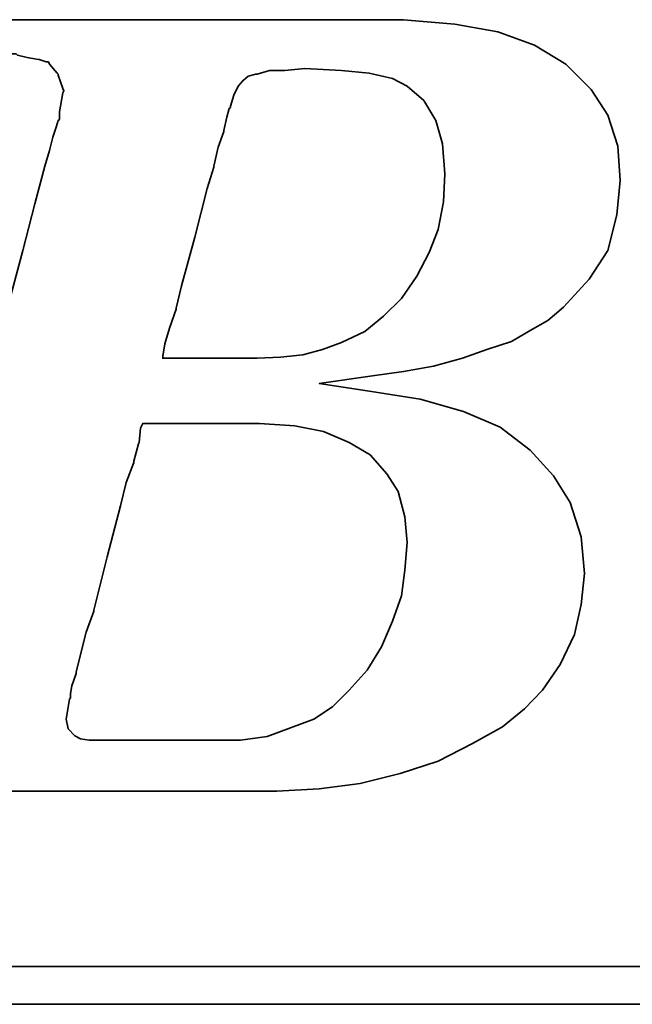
# Model space of a CAD drawing. Extents: x 19 to 174, y 58 to 139.
# Tile 34 of 52: x 149.78 to 151.05, y 97.42 to 99.46. Entities that reach past the tile are written whole.
import ezdxf

# ---------------------------------------------------------------- set-up
doc = ezdxf.new("R2010")
doc.units = 0
doc.header["$LTSCALE"] = 5
doc.header["$MEASUREMENT"] = 0
doc.layers.add('DIM', color=4, linetype='CONTINUOUS')
doc.layers.add('layer 1', color=7, linetype='CONTINUOUS')

# ---------------------------------------------------------------- blocks, each defined once
blk = doc.blocks.new('TBI MOTION logo(完整正式版)')
at = {"layer": 'layer 1', "color": 22, "lineweight": 35}
for points, knots in [([(-64.65375, -6.86375), (-64.65375, -6.86375), (-64.84375, -7.29625), (-64.84375, -7.29625), (-64.84375, -7.29625), (-64.84375, -7.29625), (-64.86875, -7.34375), (-64.86875, -7.34375), (-64.86875, -7.34375), (-64.86875, -7.34375), (-64.86875, -7.36875), (-64.86875, -7.36875), (-64.86875, -7.36875), (-64.86875, -7.36875), (-65.15375, -7.65375), (-65.15375, -7.65375), (-65.15375, -7.65375), (-65.15375, -7.65375), (-65.17875, -7.65375), (-65.17875, -7.65375), (-65.17875, -7.65375), (-65.17875, -7.65375), (-65.20375, -7.67875), (-65.20375, -7.67875), (-65.20375, -7.67875), (-65.20375, -7.67875), (-65.58875, -7.87125), (-65.58875, -7.87125), (-65.58875, -7.87125), (-65.58875, -7.87125), (-65.63375, -7.87125), (-65.63375, -7.87125), (-65.63375, -7.87125), (-65.63375, -7.87125), (-65.65875, -7.89375), (-65.65875, -7.89375), (-65.65875, -7.89375), (-65.65875, -7.89375), (-66.09375, -7.94375), (-66.09375, -7.94375), (-66.09375, -7.94375), (-66.09375, -7.94375), (-66.11375, -7.94375), (-66.11375, -7.94375), (-66.11375, -7.94375), (-66.11375, -7.94375), (-66.16375, -7.94375), (-66.16375, -7.94375), (-66.16375, -7.94375), (-66.16375, -7.94375), (-66.30875, -7.94375), (-66.30875, -7.94375), (-66.30875, -7.94375), (-66.30875, -7.94375), (-66.69375, -7.94375), (-66.69375, -7.94375), (-66.69375, -7.94375), (-66.69375, -7.94375), (-67.07375, -7.94375), (-67.07375, -7.94375), (-67.07375, -7.94375), (-67.07375, -7.94375), (-67.12375, -7.94375), (-67.12375, -7.94375), (-67.12375, -7.94375), (-67.12375, -7.94375), (-67.12375, -7.96625), (-67.12375, -7.96625), (-67.12375, -7.96625), (-67.12375, -7.96625), (-67.14875, -7.99125), (-67.14875, -7.99125), (-67.14875, -7.99125), (-67.14875, -7.99125), (-67.24375, -8.34875), (-67.24375, -8.34875), (-67.24375, -8.34875), (-67.24375, -8.34875), (-67.31375, -8.68625), (-67.31375, -8.68625), (-67.31375, -8.68625), (-67.31375, -8.68625), (-67.26875, -8.68625), (-67.26875, -8.68625), (-67.26875, -8.68625), (-67.26875, -8.68625), (-67.07375, -8.68625), (-67.07375, -8.68625), (-67.07375, -8.68625), (-67.07375, -8.68625), (-66.54875, -8.68625), (-66.54875, -8.68625), (-66.54875, -8.68625), (-66.54875, -8.68625), (-65.82625, -8.68625), (-65.82625, -8.68625), (-65.82625, -8.68625), (-65.82625, -8.68625), (-65.01375, -8.68625), (-65.01375, -8.68625), (-65.01375, -8.68625), (-65.01375, -8.68625), (-64.05375, -8.68625), (-64.05375, -8.68625), (-64.05375, -8.68625), (-64.05375, -8.68625), (-62.08375, -8.68625), (-62.08375, -8.68625), (-62.08375, -8.68625), (-62.08375, -8.68625), (-60.06875, -8.68625), (-60.06875, -8.68625), (-60.06875, -8.68625), (-60.06875, -8.68625), (-59.10875, -8.68625), (-59.10875, -8.68625), (-59.10875, -8.68625), (-59.10875, -8.68625), (-58.29375, -8.68625), (-58.29375, -8.68625), (-58.29375, -8.68625), (-58.29375, -8.68625), (-57.57375, -8.68625), (-57.57375, -8.68625), (-57.57375, -8.68625), (-57.57375, -8.68625), (-57.04875, -8.68625), (-57.04875, -8.68625), (-57.04875, -8.68625), (-57.04875, -8.68625), (-56.85375, -8.68625), (-56.85375, -8.68625), (-56.85375, -8.68625), (-56.85375, -8.68625), (-56.70875, -8.68625), (-56.70875, -8.68625), (-56.70875, -8.68625), (-56.70875, -8.68625), (-56.61375, -8.68625), (-56.61375, -8.68625), (-56.61375, -8.68625), (-56.61375, -8.68625), (-56.56875, -8.68625), (-56.56875, -8.68625), (-56.56875, -8.68625), (-56.56875, -8.68625), (-55.65375, -8.63875), (-55.65375, -8.63875), (-55.65375, -8.63875), (-55.65375, -8.63875), (-54.76875, -8.51875), (-54.76875, -8.51875), (-54.76875, -8.51875), (-54.76875, -8.51875), (-53.90375, -8.30375), (-53.90375, -8.30375), (-53.90375, -8.30375), (-53.90375, -8.30375), (-53.08875, -8.03875), (-53.08875, -8.03875), (-53.08875, -8.03875), (-53.08875, -8.03875), (-52.34375, -7.65375), (-52.34375, -7.65375), (-52.34375, -7.65375), (-52.34375, -7.65375), (-51.69875, -7.29625), (-51.69875, -7.29625), (-51.69875, -7.29625), (-51.69875, -7.29625), (-51.21875, -6.91125), (-51.21875, -6.91125), (-51.21875, -6.91125), (-51.21875, -6.91125), (-50.83375, -6.50375), (-50.83375, -6.50375), (-50.83375, -6.50375), (-50.83375, -6.50375), (-50.44875, -5.94875), (-50.44875, -5.94875), (-50.44875, -5.94875), (-50.44875, -5.94875), (-50.13875, -5.30375), (-50.13875, -5.30375), (-50.13875, -5.30375), (-50.13875, -5.30375), (-49.99375, -4.65375), (-49.99375, -4.65375), (-49.99375, -4.65375), (-49.99375, -4.65375), (-49.92375, -3.98375), (-49.92375, -3.98375), (-49.92375, -3.98375), (-49.92375, -3.98375), (-49.99375, -3.19374), (-49.99375, -3.19374), (-49.99375, -3.19374), (-49.99375, -3.19374), (-50.23374, -2.44874), (-50.23374, -2.44874), (-50.23374, -2.44874), (-50.23374, -2.44874), (-50.59375, -1.87374), (-50.59375, -1.87374), (-50.59375, -1.87374), (-50.59375, -1.87374), (-51.09875, -1.31874), (-51.09875, -1.31874), (-51.09875, -1.31874), (-51.09875, -1.31874), (-51.74375, -0.81875), (-51.74375, -0.81875), (-51.74375, -0.81875), (-51.74375, -0.81875), (-52.53875, -0.48125), (-52.53875, -0.48125), (-52.53875, -0.48125), (-52.53875, -0.48125), (-53.47375, -0.21875), (-53.47375, -0.21875), (-53.47375, -0.21875), (-53.47375, -0.21875), (-54.52875, -0.04874), (-54.52875, -0.04874), (-54.52875, -0.04874), (-54.52875, -0.04874), (-55.65375, 0.12125), (-55.65375, 0.12125), (-55.65375, 0.12125), (-55.65375, 0.12125), (-54.50375, 0.28624), (-54.50375, 0.28624), (-54.50375, 0.28624), (-54.50375, 0.28624), (-53.83375, 0.38124), (-53.83375, 0.38124), (-53.83375, 0.38124), (-53.83375, 0.38124), (-53.18375, 0.50125), (-53.18375, 0.50125), (-53.18375, 0.50125), (-53.18375, 0.50125), (-52.55875, 0.66874), (-52.55875, 0.66874), (-52.55875, 0.66874), (-52.55875, 0.66874), (-52.03375, 0.86124), (-52.03375, 0.86124), (-52.03375, 0.86124), (-52.03375, 0.86124), (-51.50374, 1.03124), (-51.50374, 1.03124), (-51.50374, 1.03124), (-51.50374, 1.03124), (-51.09875, 1.27125), (-51.09875, 1.27125), (-51.09875, 1.27125), (-51.09875, 1.27125), (-50.71375, 1.48624), (-50.71375, 1.48624), (-50.71375, 1.48624), (-50.71375, 1.48624), (-50.37625, 1.77625), (-50.37625, 1.77625), (-50.37625, 1.77625), (-50.37625, 1.77625), (-49.82375, 2.37625), (-49.82375, 2.37625), (-49.82375, 2.37625), (-49.82375, 2.37625), (-49.41875, 2.99625), (-49.41875, 2.99625), (-49.41875, 2.99625), (-49.41875, 2.99625), (-49.22375, 3.76625), (-49.22375, 3.76625), (-49.22375, 3.76625), (-49.22375, 3.76625), (-49.15375, 4.50874), (-49.15375, 4.50874), (-49.15375, 4.50874), (-49.15375, 4.50874), (-49.20375, 5.25125), (-49.20375, 5.25125), (-49.20375, 5.25125), (-49.20375, 5.25125), (-49.41875, 5.92625), (-49.41875, 5.92625), (-49.41875, 5.92625), (-49.41875, 5.92625), (-49.77875, 6.47625), (-49.77875, 6.47625), (-49.77875, 6.47625), (-49.77875, 6.47625), (-50.33125, 7.02624), (-50.33125, 7.02624), (-50.33125, 7.02624), (-50.33125, 7.02624), (-51.00125, 7.43625), (-51.00125, 7.43625), (-51.00125, 7.43625), (-51.00125, 7.43625), (-51.79375, 7.72625), (-51.79375, 7.72625), (-51.79375, 7.72625), (-51.79375, 7.72625), (-52.72875, 7.89124), (-52.72875, 7.89124), (-52.72875, 7.89124), (-52.72875, 7.89124), (-53.83375, 7.98625), (-53.83375, 7.98625), (-53.83375, 7.98625), (-53.83375, 7.98625), (-53.92875, 7.98625), (-53.92875, 7.98625), (-53.92875, 7.98625), (-53.92875, 7.98625), (-54.26375, 7.98625), (-54.26375, 7.98625), (-54.26375, 7.98625), (-54.26375, 7.98625), (-54.74375, 7.98625), (-54.74375, 7.98625), (-54.74375, 7.98625), (-54.74375, 7.98625), (-55.36875, 7.98625), (-55.36875, 7.98625), (-55.36875, 7.98625), (-55.36875, 7.98625), (-56.13375, 7.98625), (-56.13375, 7.98625), (-56.13375, 7.98625), (-56.13375, 7.98625), (-56.94875, 7.98625), (-56.94875, 7.98625), (-56.94875, 7.98625), (-56.94875, 7.98625), (-58.77625, 7.98625), (-58.77625, 7.98625), (-58.77625, 7.98625), (-58.77625, 7.98625), (-60.59875, 7.98625), (-60.59875, 7.98625), (-60.59875, 7.98625), (-60.59875, 7.98625), (-61.41375, 7.98625), (-61.41375, 7.98625), (-61.41375, 7.98625), (-61.41375, 7.98625), (-62.17875, 7.98625), (-62.17875, 7.98625), (-62.17875, 7.98625), (-62.17875, 7.98625), (-62.80375, 7.98625), (-62.80375, 7.98625), (-62.80375, 7.98625), (-62.80375, 7.98625), (-63.30625, 7.98625), (-63.30625, 7.98625), (-63.30625, 7.98625), (-63.30625, 7.98625), (-63.57375, 7.98625), (-63.57375, 7.98625), (-63.57375, 7.98625), (-63.57375, 7.98625), (-63.57375, 7.96375), (-63.57375, 7.96375), (-63.57375, 7.96375), (-63.57375, 7.96375), (-63.59875, 7.94125), (-63.59875, 7.94125), (-63.59875, 7.94125), (-63.59875, 7.94125), (-63.69375, 7.55625), (-63.69375, 7.55625), (-63.69375, 7.55625), (-63.69375, 7.55625), (-63.76375, 7.24624), (-63.76375, 7.24624), (-63.76375, 7.24624), (-63.76375, 7.24624), (-63.23875, 7.24624), (-63.23875, 7.24624), (-63.23875, 7.24624), (-63.23875, 7.24624), (-62.75875, 7.24624), (-62.75875, 7.24624), (-62.75875, 7.24624), (-62.75875, 7.24624), (-62.61125, 7.24624), (-62.61125, 7.24624), (-62.61125, 7.24624), (-62.61125, 7.24624), (-62.56625, 7.24624), (-62.56625, 7.24624), (-62.56625, 7.24624), (-62.56625, 7.24624), (-62.22875, 7.24624), (-62.22875, 7.24624), (-62.22875, 7.24624), (-62.22875, 7.24624), (-62.20375, 7.24624), (-62.20375, 7.24624), (-62.20375, 7.24624), (-62.20375, 7.24624), (-62.17875, 7.21875), (-62.17875, 7.21875), (-62.17875, 7.21875), (-62.17875, 7.21875), (-61.96375, 7.17125), (-61.96375, 7.17125), (-61.96375, 7.17125), (-61.96375, 7.17125), (-61.72375, 7.12624), (-61.72375, 7.12624), (-61.72375, 7.12624), (-61.72375, 7.12624), (-61.70375, 7.12624), (-61.70375, 7.12624), (-61.70375, 7.12624), (-61.70375, 7.12624), (-61.55875, 7.07624), (-61.55875, 7.07624), (-61.55875, 7.07624), (-61.55875, 7.07624), (-61.50875, 7.07624), (-61.50875, 7.07624), (-61.50875, 7.07624), (-61.50875, 7.07624), (-61.48375, 7.02624), (-61.48375, 7.02624), (-61.48375, 7.02624), (-61.48375, 7.02624), (-61.31875, 6.83375), (-61.31875, 6.83375), (-61.31875, 6.83375), (-61.31875, 6.83375), (-61.29375, 6.81125), (-61.29375, 6.81125), (-61.29375, 6.81125), (-61.29375, 6.81125), (-61.29375, 6.78625), (-61.29375, 6.78625), (-61.29375, 6.78625), (-61.29375, 6.78625), (-61.19875, 6.50124), (-61.19875, 6.50124), (-61.19875, 6.50124), (-61.19875, 6.50124), (-61.17375, 6.45124), (-61.17375, 6.45124), (-61.17375, 6.45124), (-61.17375, 6.45124), (-61.19875, 6.40625), (-61.19875, 6.40625), (-61.19875, 6.40625), (-61.19875, 6.40625), (-61.26875, 5.99624), (-61.26875, 5.99624), (-61.26875, 5.99624), (-61.26875, 5.99624), (-61.26875, 5.85125), (-61.26875, 5.85125), (-61.26875, 5.85125), (-61.26875, 5.85125), (-61.26875, 5.82625), (-61.26875, 5.82625), (-61.26875, 5.82625), (-61.26875, 5.82625), (-61.29375, 5.80625), (-61.29375, 5.80625), (-61.29375, 5.80625), (-61.29375, 5.80625), (-61.34125, 5.66125), (-61.34125, 5.66125), (-61.34125, 5.66125), (-61.34125, 5.66125), (-61.41375, 5.44625), (-61.41375, 5.44625), (-61.41375, 5.44625), (-61.41375, 5.44625), (-61.48375, 5.15625), (-61.48375, 5.15625), (-61.48375, 5.15625), (-61.48375, 5.15625), (-61.58375, 4.82124), (-61.58375, 4.82124), (-61.58375, 4.82124), (-61.58375, 4.82124), (-61.79875, 4.00375), (-61.79875, 4.00375), (-61.79875, 4.00375), (-61.79875, 4.00375), (-62.05875, 2.99625), (-62.05875, 2.99625), (-62.05875, 2.99625), (-62.05875, 2.99625), (-62.34875, 1.91625), (-62.34875, 1.91625), (-62.34875, 1.91625), (-62.34875, 1.91625), (-62.97375, -0.41124), (-62.97375, -0.41124), (-62.97375, -0.41124), (-62.97375, -0.41124), (-63.59875, -2.75875), (-63.59875, -2.75875), (-63.59875, -2.75875), (-63.59875, -2.75875), (-63.88375, -3.86374), (-63.88375, -3.86374), (-63.88375, -3.86374), (-63.88375, -3.86374), (-64.14875, -4.82374), (-64.14875, -4.82374), (-64.14875, -4.82374), (-64.14875, -4.82374), (-64.36375, -5.64125), (-64.36375, -5.64125), (-64.36375, -5.64125), (-64.36375, -5.64125), (-64.43625, -5.97625), (-64.43625, -5.97625), (-64.43625, -5.97625), (-64.43625, -5.97625), (-64.50875, -6.28625), (-64.50875, -6.28625), (-64.50875, -6.28625), (-64.50875, -6.28625), (-64.50875, -6.30875), (-64.50875, -6.30875), (-64.50875, -6.30875), (-64.50875, -6.30875), (-64.57875, -6.50375), (-64.57875, -6.50375), (-64.57875, -6.50375), (-64.57875, -6.50375), (-64.62875, -6.69625), (-64.62875, -6.69625), (-64.62875, -6.69625), (-64.62875, -6.69625), (-64.62875, -6.76875), (-64.62875, -6.76875), (-64.62875, -6.76875), (-64.62875, -6.76875), (-64.62875, -6.81375), (-64.62875, -6.81375), (-64.62875, -6.81375), (-64.62875, -6.81375), (-64.62875, -6.83875), (-64.62875, -6.83875), (-64.62875, -6.83875), (-64.62875, -6.83875), (-64.65375, -6.86375), (-64.65375, -6.86375)], [0, 0, 0, 0, 0.00719424, 0.00719424, 0.00719424, 0.00719424, 0.01438849, 0.01438849, 0.01438849, 0.01438849, 0.02158273, 0.02158273, 0.02158273, 0.02158273, 0.02877698, 0.02877698, 0.02877698, 0.02877698, 0.03597122, 0.03597122, 0.03597122, 0.03597122, 0.04316547, 0.04316547, 0.04316547, 0.04316547, 0.05035971, 0.05035971, 0.05035971, 0.05035971, 0.05755396, 0.05755396, 0.05755396, 0.05755396, 0.0647482, 0.0647482, 0.0647482, 0.0647482, 0.07194245, 0.07194245, 0.07194245, 0.07194245, 0.07913669, 0.07913669, 0.07913669, 0.07913669, 0.08633094, 0.08633094, 0.08633094, 0.08633094, 0.09352518, 0.09352518, 0.09352518, 0.09352518, 0.10071942, 0.10071942, 0.10071942, 0.10071942, 0.10791367, 0.10791367, 0.10791367, 0.10791367, 0.11510791, 0.11510791, 0.11510791, 0.11510791, 0.12230216, 0.12230216, 0.12230216, 0.12230216, 0.1294964, 0.1294964, 0.1294964, 0.1294964, 0.13669065, 0.13669065, 0.13669065, 0.13669065, 0.14388489, 0.14388489, 0.14388489, 0.14388489, 0.15107914, 0.15107914, 0.15107914, 0.15107914, 0.15827338, 0.15827338, 0.15827338, 0.15827338, 0.16546763, 0.16546763, 0.16546763, 0.16546763, 0.17266187, 0.17266187, 0.17266187, 0.17266187, 0.17985612, 0.17985612, 0.17985612, 0.17985612, 0.18705036, 0.18705036, 0.18705036, 0.18705036, 0.1942446, 0.1942446, 0.1942446, 0.1942446, 0.20143885, 0.20143885, 0.20143885, 0.20143885, 0.20863309, 0.20863309, 0.20863309, 0.20863309, 0.21582734, 0.21582734, 0.21582734, 0.21582734, 0.22302158, 0.22302158, 0.22302158, 0.22302158, 0.23021583, 0.23021583, 0.23021583, 0.23021583, 0.23741007, 0.23741007, 0.23741007, 0.23741007, 0.24460432, 0.24460432, 0.24460432, 0.24460432, 0.25179856, 0.25179856, 0.25179856, 0.25179856, 0.25899281, 0.25899281, 0.25899281, 0.25899281, 0.26618705, 0.26618705, 0.26618705, 0.26618705, 0.27338129, 0.27338129, 0.27338129, 0.27338129, 0.28057554, 0.28057554, 0.28057554, 0.28057554, 0.28776978, 0.28776978, 0.28776978, 0.28776978, 0.29496403, 0.29496403, 0.29496403, 0.29496403, 0.30215827, 0.30215827, 0.30215827, 0.30215827, 0.30935252, 0.30935252, 0.30935252, 0.30935252, 0.31654676, 0.31654676, 0.31654676, 0.31654676, 0.32374101, 0.32374101, 0.32374101, 0.32374101, 0.33093525, 0.33093525, 0.33093525, 0.33093525, 0.3381295, 0.3381295, 0.3381295, 0.3381295, 0.34532374, 0.34532374, 0.34532374, 0.34532374, 0.35251799, 0.35251799, 0.35251799, 0.35251799, 0.35971223, 0.35971223, 0.35971223, 0.35971223, 0.36690647, 0.36690647, 0.36690647, 0.36690647, 0.37410072, 0.37410072, 0.37410072, 0.37410072, 0.38129496, 0.38129496, 0.38129496, 0.38129496, 0.38848921, 0.38848921, 0.38848921, 0.38848921, 0.39568345, 0.39568345, 0.39568345, 0.39568345, 0.4028777, 0.4028777, 0.4028777, 0.4028777, 0.41007194, 0.41007194, 0.41007194, 0.41007194, 0.41726619, 0.41726619, 0.41726619, 0.41726619, 0.42446043, 0.42446043, 0.42446043, 0.42446043, 0.43165468, 0.43165468, 0.43165468, 0.43165468, 0.43884892, 0.43884892, 0.43884892, 0.43884892, 0.44604317, 0.44604317, 0.44604317, 0.44604317, 0.45323741, 0.45323741, 0.45323741, 0.45323741, 0.46043165, 0.46043165, 0.46043165, 0.46043165, 0.4676259, 0.4676259, 0.4676259, 0.4676259, 0.47482014, 0.47482014, 0.47482014, 0.47482014, 0.48201439, 0.48201439, 0.48201439, 0.48201439, 0.48920863, 0.48920863, 0.48920863, 0.48920863, 0.49640288, 0.49640288, 0.49640288, 0.49640288, 0.50359712, 0.50359712, 0.50359712, 0.50359712, 0.51079137, 0.51079137, 0.51079137, 0.51079137, 0.51798561, 0.51798561, 0.51798561, 0.51798561, 0.52517986, 0.52517986, 0.52517986, 0.52517986, 0.5323741, 0.5323741, 0.5323741, 0.5323741, 0.53956835, 0.53956835, 0.53956835, 0.53956835, 0.54676259, 0.54676259, 0.54676259, 0.54676259, 0.55395683, 0.55395683, 0.55395683, 0.55395683, 0.56115108, 0.56115108, 0.56115108, 0.56115108, 0.56834532, 0.56834532, 0.56834532, 0.56834532, 0.57553957, 0.57553957, 0.57553957, 0.57553957, 0.58273381, 0.58273381, 0.58273381, 0.58273381, 0.58992806, 0.58992806, 0.58992806, 0.58992806, 0.5971223, 0.5971223, 0.5971223, 0.5971223, 0.60431655, 0.60431655, 0.60431655, 0.60431655, 0.61151079, 0.61151079, 0.61151079, 0.61151079, 0.61870504, 0.61870504, 0.61870504, 0.61870504, 0.62589928, 0.62589928, 0.62589928, 0.62589928, 0.63309353, 0.63309353, 0.63309353, 0.63309353, 0.64028777, 0.64028777, 0.64028777, 0.64028777, 0.64748201, 0.64748201, 0.64748201, 0.64748201, 0.65467626, 0.65467626, 0.65467626, 0.65467626, 0.6618705, 0.6618705, 0.6618705, 0.6618705, 0.66906475, 0.66906475, 0.66906475, 0.66906475, 0.67625899, 0.67625899, 0.67625899, 0.67625899, 0.68345324, 0.68345324, 0.68345324, 0.68345324, 0.69064748, 0.69064748, 0.69064748, 0.69064748, 0.69784173, 0.69784173, 0.69784173, 0.69784173, 0.70503597, 0.70503597, 0.70503597, 0.70503597, 0.71223022, 0.71223022, 0.71223022, 0.71223022, 0.71942446, 0.71942446, 0.71942446, 0.71942446, 0.72661871, 0.72661871, 0.72661871, 0.72661871, 0.73381295, 0.73381295, 0.73381295, 0.73381295, 0.74100719, 0.74100719, 0.74100719, 0.74100719, 0.74820144, 0.74820144, 0.74820144, 0.74820144, 0.75539568, 0.75539568, 0.75539568, 0.75539568, 0.76258993, 0.76258993, 0.76258993, 0.76258993, 0.76978417, 0.76978417, 0.76978417, 0.76978417, 0.77697842, 0.77697842, 0.77697842, 0.77697842, 0.78417266, 0.78417266, 0.78417266, 0.78417266, 0.79136691, 0.79136691, 0.79136691, 0.79136691, 0.79856115, 0.79856115, 0.79856115, 0.79856115, 0.8057554, 0.8057554, 0.8057554, 0.8057554, 0.81294964, 0.81294964, 0.81294964, 0.81294964, 0.82014388, 0.82014388, 0.82014388, 0.82014388, 0.82733813, 0.82733813, 0.82733813, 0.82733813, 0.83453237, 0.83453237, 0.83453237, 0.83453237, 0.84172662, 0.84172662, 0.84172662, 0.84172662, 0.84892086, 0.84892086, 0.84892086, 0.84892086, 0.85611511, 0.85611511, 0.85611511, 0.85611511, 0.86330935, 0.86330935, 0.86330935, 0.86330935, 0.8705036, 0.8705036, 0.8705036, 0.8705036, 0.87769784, 0.87769784, 0.87769784, 0.87769784, 0.88489209, 0.88489209, 0.88489209, 0.88489209, 0.89208633, 0.89208633, 0.89208633, 0.89208633, 0.89928058, 0.89928058, 0.89928058, 0.89928058, 0.90647482, 0.90647482, 0.90647482, 0.90647482, 0.91366906, 0.91366906, 0.91366906, 0.91366906, 0.92086331, 0.92086331, 0.92086331, 0.92086331, 0.92805755, 0.92805755, 0.92805755, 0.92805755, 0.9352518, 0.9352518, 0.9352518, 0.9352518, 0.94244604, 0.94244604, 0.94244604, 0.94244604, 0.94964029, 0.94964029, 0.94964029, 0.94964029, 0.95683453, 0.95683453, 0.95683453, 0.95683453, 0.96402878, 0.96402878, 0.96402878, 0.96402878, 0.97122302, 0.97122302, 0.97122302, 0.97122302, 0.97841727, 0.97841727, 0.97841727, 0.97841727, 0.98561151, 0.98561151, 0.98561151, 0.98561151, 0.99280576, 0.99280576, 0.99280576, 0.99280576, 1, 1, 1, 1]), ([(-57.50375, 6.35625), (-57.50375, 6.35625), (-57.57375, 6.11625), (-57.57375, 6.11625), (-57.57375, 6.11625), (-57.57375, 6.11625), (-57.57375, 6.09125), (-57.57375, 6.09125), (-57.57375, 6.09125), (-57.57375, 6.09125), (-57.59875, 6.06625), (-57.59875, 6.06625), (-57.59875, 6.06625), (-57.59875, 6.06625), (-57.64875, 5.87625), (-57.64875, 5.87625), (-57.64875, 5.87625), (-57.64875, 5.87625), (-57.71875, 5.58875), (-57.71875, 5.58875), (-57.71875, 5.58875), (-57.71875, 5.58875), (-57.71875, 5.56625), (-57.71875, 5.56625), (-57.71875, 5.56625), (-57.71875, 5.56625), (-57.83875, 5.23125), (-57.83875, 5.23125), (-57.83875, 5.23125), (-57.83875, 5.23125), (-57.93625, 4.82124), (-57.93625, 4.82124), (-57.93625, 4.82124), (-57.93625, 4.82124), (-57.93625, 4.79624), (-57.93625, 4.79624), (-57.93625, 4.79624), (-57.93625, 4.79624), (-58.07875, 4.34125), (-58.07875, 4.34125), (-58.07875, 4.34125), (-58.07875, 4.34125), (-58.34375, 3.28625), (-58.34375, 3.28625), (-58.34375, 3.28625), (-58.34375, 3.28625), (-58.62875, 2.23124), (-58.62875, 2.23124), (-58.62875, 2.23124), (-58.62875, 2.23124), (-58.74875, 1.75125), (-58.74875, 1.75125), (-58.74875, 1.75125), (-58.74875, 1.75125), (-58.74875, 1.72625), (-58.74875, 1.72625), (-58.74875, 1.72625), (-58.74875, 1.72625), (-58.89375, 1.31625), (-58.89375, 1.31625), (-58.89375, 1.31625), (-58.89375, 1.31625), (-58.98875, 0.98124), (-58.98875, 0.98124), (-58.98875, 0.98124), (-58.98875, 0.98124), (-59.03875, 0.71625), (-59.03875, 0.71625), (-59.03875, 0.71625), (-59.03875, 0.71625), (-59.03875, 0.66874), (-59.03875, 0.66874), (-59.03875, 0.66874), (-59.03875, 0.66874), (-58.91875, 0.66874), (-58.91875, 0.66874), (-58.91875, 0.66874), (-58.91875, 0.66874), (-58.53375, 0.66874), (-58.53375, 0.66874), (-58.53375, 0.66874), (-58.53375, 0.66874), (-58.10375, 0.66874), (-58.10375, 0.66874), (-58.10375, 0.66874), (-58.10375, 0.66874), (-57.66875, 0.66874), (-57.66875, 0.66874), (-57.66875, 0.66874), (-57.66875, 0.66874), (-57.33375, 0.66874), (-57.33375, 0.66874), (-57.33375, 0.66874), (-57.33375, 0.66874), (-57.09375, 0.66874), (-57.09375, 0.66874), (-57.09375, 0.66874), (-57.09375, 0.66874), (-56.99875, 0.66874), (-56.99875, 0.66874), (-56.99875, 0.66874), (-56.99875, 0.66874), (-56.49375, 0.69374), (-56.49375, 0.69374), (-56.49375, 0.69374), (-56.49375, 0.69374), (-56.01375, 0.74374), (-56.01375, 0.74374), (-56.01375, 0.74374), (-56.01375, 0.74374), (-55.58375, 0.86124), (-55.58375, 0.86124), (-55.58375, 0.86124), (-55.58375, 0.86124), (-55.17375, 1.00624), (-55.17375, 1.00624), (-55.17375, 1.00624), (-55.17375, 1.00624), (-54.67375, 1.24625), (-54.67375, 1.24625), (-54.67375, 1.24625), (-54.67375, 1.24625), (-54.26375, 1.58124), (-54.26375, 1.58124), (-54.26375, 1.58124), (-54.26375, 1.58124), (-53.87875, 1.96374), (-53.87875, 1.96374), (-53.87875, 1.96374), (-53.87875, 1.96374), (-53.54375, 2.44625), (-53.54375, 2.44625), (-53.54375, 2.44625), (-53.54375, 2.44625), (-53.27875, 2.95125), (-53.27875, 2.95125), (-53.27875, 2.95125), (-53.27875, 2.95125), (-53.08875, 3.45124), (-53.08875, 3.45124), (-53.08875, 3.45124), (-53.08875, 3.45124), (-52.96875, 4.05124), (-52.96875, 4.05124), (-52.96875, 4.05124), (-52.96875, 4.05124), (-52.94375, 4.65125), (-52.94375, 4.65125), (-52.94375, 4.65125), (-52.94375, 4.65125), (-52.99375, 5.30125), (-52.99375, 5.30125), (-52.99375, 5.30125), (-52.99375, 5.30125), (-53.13875, 5.80625), (-53.13875, 5.80625), (-53.13875, 5.80625), (-53.13875, 5.80625), (-53.39875, 6.23625), (-53.39875, 6.23625), (-53.39875, 6.23625), (-53.39875, 6.23625), (-53.75875, 6.54875), (-53.75875, 6.54875), (-53.75875, 6.54875), (-53.75875, 6.54875), (-54.07375, 6.71625), (-54.07375, 6.71625), (-54.07375, 6.71625), (-54.07375, 6.71625), (-54.57375, 6.83375), (-54.57375, 6.83375), (-54.57375, 6.83375), (-54.57375, 6.83375), (-55.17375, 6.88625), (-55.17375, 6.88625), (-55.17375, 6.88625), (-55.17375, 6.88625), (-55.96875, 6.93125), (-55.96875, 6.93125), (-55.96875, 6.93125), (-55.96875, 6.93125), (-56.39875, 6.88625), (-56.39875, 6.88625), (-56.39875, 6.88625), (-56.39875, 6.88625), (-56.42125, 6.88625), (-56.42125, 6.88625), (-56.42125, 6.88625), (-56.42125, 6.88625), (-56.73375, 6.88625), (-56.73375, 6.88625), (-56.73375, 6.88625), (-56.73375, 6.88625), (-56.99875, 6.81125), (-56.99875, 6.81125), (-56.99875, 6.81125), (-56.99875, 6.81125), (-57.02375, 6.81125), (-57.02375, 6.81125), (-57.02375, 6.81125), (-57.02375, 6.81125), (-57.18875, 6.76625), (-57.18875, 6.76625), (-57.18875, 6.76625), (-57.18875, 6.76625), (-57.30875, 6.66625), (-57.30875, 6.66625), (-57.30875, 6.66625), (-57.30875, 6.66625), (-57.40875, 6.54875), (-57.40875, 6.54875), (-57.40875, 6.54875), (-57.40875, 6.54875), (-57.50375, 6.35625), (-57.50375, 6.35625)], [0, 0, 0, 0, 0.01851852, 0.01851852, 0.01851852, 0.01851852, 0.03703704, 0.03703704, 0.03703704, 0.03703704, 0.05555556, 0.05555556, 0.05555556, 0.05555556, 0.07407407, 0.07407407, 0.07407407, 0.07407407, 0.09259259, 0.09259259, 0.09259259, 0.09259259, 0.11111111, 0.11111111, 0.11111111, 0.11111111, 0.12962963, 0.12962963, 0.12962963, 0.12962963, 0.14814815, 0.14814815, 0.14814815, 0.14814815, 0.16666667, 0.16666667, 0.16666667, 0.16666667, 0.18518519, 0.18518519, 0.18518519, 0.18518519, 0.2037037, 0.2037037, 0.2037037, 0.2037037, 0.22222222, 0.22222222, 0.22222222, 0.22222222, 0.24074074, 0.24074074, 0.24074074, 0.24074074, 0.25925926, 0.25925926, 0.25925926, 0.25925926, 0.27777778, 0.27777778, 0.27777778, 0.27777778, 0.2962963, 0.2962963, 0.2962963, 0.2962963, 0.31481481, 0.31481481, 0.31481481, 0.31481481, 0.33333333, 0.33333333, 0.33333333, 0.33333333, 0.35185185, 0.35185185, 0.35185185, 0.35185185, 0.37037037, 0.37037037, 0.37037037, 0.37037037, 0.38888889, 0.38888889, 0.38888889, 0.38888889, 0.40740741, 0.40740741, 0.40740741, 0.40740741, 0.42592593, 0.42592593, 0.42592593, 0.42592593, 0.44444444, 0.44444444, 0.44444444, 0.44444444, 0.46296296, 0.46296296, 0.46296296, 0.46296296, 0.48148148, 0.48148148, 0.48148148, 0.48148148, 0.5, 0.5, 0.5, 0.5, 0.51851852, 0.51851852, 0.51851852, 0.51851852, 0.53703704, 0.53703704, 0.53703704, 0.53703704, 0.55555556, 0.55555556, 0.55555556, 0.55555556, 0.57407407, 0.57407407, 0.57407407, 0.57407407, 0.59259259, 0.59259259, 0.59259259, 0.59259259, 0.61111111, 0.61111111, 0.61111111, 0.61111111, 0.62962963, 0.62962963, 0.62962963, 0.62962963, 0.64814815, 0.64814815, 0.64814815, 0.64814815, 0.66666667, 0.66666667, 0.66666667, 0.66666667, 0.68518519, 0.68518519, 0.68518519, 0.68518519, 0.7037037, 0.7037037, 0.7037037, 0.7037037, 0.72222222, 0.72222222, 0.72222222, 0.72222222, 0.74074074, 0.74074074, 0.74074074, 0.74074074, 0.75925926, 0.75925926, 0.75925926, 0.75925926, 0.77777778, 0.77777778, 0.77777778, 0.77777778, 0.7962963, 0.7962963, 0.7962963, 0.7962963, 0.81481481, 0.81481481, 0.81481481, 0.81481481, 0.83333333, 0.83333333, 0.83333333, 0.83333333, 0.85185185, 0.85185185, 0.85185185, 0.85185185, 0.87037037, 0.87037037, 0.87037037, 0.87037037, 0.88888889, 0.88888889, 0.88888889, 0.88888889, 0.90740741, 0.90740741, 0.90740741, 0.90740741, 0.92592593, 0.92592593, 0.92592593, 0.92592593, 0.94444444, 0.94444444, 0.94444444, 0.94444444, 0.96296296, 0.96296296, 0.96296296, 0.96296296, 0.98148148, 0.98148148, 0.98148148, 0.98148148, 1, 1, 1, 1]), ([(-61.03125, -6.57375), (-61.03125, -6.57375), (-61.03125, -6.67125), (-61.03125, -6.67125), (-61.03125, -6.67125), (-61.03125, -6.67125), (-61.05375, -6.69625), (-61.05375, -6.69625), (-61.05375, -6.69625), (-61.05375, -6.69625), (-61.12375, -7.12875), (-61.12375, -7.12875), (-61.12375, -7.12875), (-61.12375, -7.12875), (-61.07875, -7.34375), (-61.07875, -7.34375), (-61.07875, -7.34375), (-61.07875, -7.34375), (-60.93375, -7.48875), (-60.93375, -7.48875), (-60.93375, -7.48875), (-60.93375, -7.48875), (-60.81375, -7.55625), (-60.81375, -7.55625), (-60.81375, -7.55625), (-60.81375, -7.55625), (-60.62375, -7.58375), (-60.62375, -7.58375), (-60.62375, -7.58375), (-60.62375, -7.58375), (-60.30875, -7.58375), (-60.30875, -7.58375), (-60.30875, -7.58375), (-60.30875, -7.58375), (-59.97375, -7.58375), (-59.97375, -7.58375), (-59.97375, -7.58375), (-59.97375, -7.58375), (-59.87875, -7.58375), (-59.87875, -7.58375), (-59.87875, -7.58375), (-59.87875, -7.58375), (-59.63625, -7.58375), (-59.63625, -7.58375), (-59.63625, -7.58375), (-59.63625, -7.58375), (-58.96875, -7.58375), (-58.96875, -7.58375), (-58.96875, -7.58375), (-58.96875, -7.58375), (-58.29375, -7.58375), (-58.29375, -7.58375), (-58.29375, -7.58375), (-58.29375, -7.58375), (-58.05375, -7.58375), (-58.05375, -7.58375), (-58.05375, -7.58375), (-58.05375, -7.58375), (-57.98375, -7.58375), (-57.98375, -7.58375), (-57.98375, -7.58375), (-57.98375, -7.58375), (-57.35875, -7.58375), (-57.35875, -7.58375), (-57.35875, -7.58375), (-57.35875, -7.58375), (-56.78375, -7.50875), (-56.78375, -7.50875), (-56.78375, -7.50875), (-56.78375, -7.50875), (-56.27875, -7.31875), (-56.27875, -7.31875), (-56.27875, -7.31875), (-56.27875, -7.31875), (-55.77375, -7.12875), (-55.77375, -7.12875), (-55.77375, -7.12875), (-55.77375, -7.12875), (-55.36875, -6.86375), (-55.36875, -6.86375), (-55.36875, -6.86375), (-55.36875, -6.86375), (-55.00875, -6.50375), (-55.00875, -6.50375), (-55.00875, -6.50375), (-55.00875, -6.50375), (-54.62375, -6.06875), (-54.62375, -6.06875), (-54.62375, -6.06875), (-54.62375, -6.06875), (-54.31375, -5.56875), (-54.31375, -5.56875), (-54.31375, -5.56875), (-54.31375, -5.56875), (-54.07375, -5.01625), (-54.07375, -5.01625), (-54.07375, -5.01625), (-54.07375, -5.01625), (-53.87875, -4.46374), (-53.87875, -4.46374), (-53.87875, -4.46374), (-53.87875, -4.46374), (-53.80875, -3.91375), (-53.80875, -3.91375), (-53.80875, -3.91375), (-53.80875, -3.91375), (-53.75875, -3.31375), (-53.75875, -3.31375), (-53.75875, -3.31375), (-53.75875, -3.31375), (-53.80875, -2.75875), (-53.80875, -2.75875), (-53.80875, -2.75875), (-53.80875, -2.75875), (-53.95375, -2.20875), (-53.95375, -2.20875), (-53.95375, -2.20875), (-53.95375, -2.20875), (-54.19375, -1.82625), (-54.19375, -1.82625), (-54.19375, -1.82625), (-54.19375, -1.82625), (-54.55375, -1.41875), (-54.55375, -1.41875), (-54.55375, -1.41875), (-54.55375, -1.41875), (-55.00875, -1.15125), (-55.00875, -1.15125), (-55.00875, -1.15125), (-55.00875, -1.15125), (-55.56125, -0.91375), (-55.56125, -0.91375), (-55.56125, -0.91375), (-55.56125, -0.91375), (-56.18125, -0.79375), (-56.18125, -0.79375), (-56.18125, -0.79375), (-56.18125, -0.79375), (-56.94875, -0.74374), (-56.94875, -0.74374), (-56.94875, -0.74374), (-56.94875, -0.74374), (-56.99875, -0.74374), (-56.99875, -0.74374), (-56.99875, -0.74374), (-56.99875, -0.74374), (-57.09375, -0.74374), (-57.09375, -0.74374), (-57.09375, -0.74374), (-57.09375, -0.74374), (-57.38375, -0.74374), (-57.38375, -0.74374), (-57.38375, -0.74374), (-57.38375, -0.74374), (-57.76875, -0.74374), (-57.76875, -0.74374), (-57.76875, -0.74374), (-57.76875, -0.74374), (-58.24625, -0.74374), (-58.24625, -0.74374), (-58.24625, -0.74374), (-58.24625, -0.74374), (-58.72875, -0.74374), (-58.72875, -0.74374), (-58.72875, -0.74374), (-58.72875, -0.74374), (-59.20875, -0.74374), (-59.20875, -0.74374), (-59.20875, -0.74374), (-59.20875, -0.74374), (-59.46875, -0.74374), (-59.46875, -0.74374), (-59.46875, -0.74374), (-59.46875, -0.74374), (-59.51625, -0.83875), (-59.51625, -0.83875), (-59.51625, -0.83875), (-59.51625, -0.83875), (-59.54375, -1.15125), (-59.54375, -1.15125), (-59.54375, -1.15125), (-59.54375, -1.15125), (-59.56375, -1.17874), (-59.56375, -1.17874), (-59.56375, -1.17874), (-59.56375, -1.17874), (-59.66375, -1.55875), (-59.66375, -1.55875), (-59.66375, -1.55875), (-59.66375, -1.55875), (-59.66375, -1.58375), (-59.66375, -1.58375), (-59.66375, -1.58375), (-59.66375, -1.58375), (-59.82875, -2.01874), (-59.82875, -2.01874), (-59.82875, -2.01874), (-59.82875, -2.01874), (-59.94875, -2.52125), (-59.94875, -2.52125), (-59.94875, -2.52125), (-59.94875, -2.52125), (-60.23875, -3.62375), (-60.23875, -3.62375), (-60.23875, -3.62375), (-60.23875, -3.62375), (-60.52375, -4.77624), (-60.52375, -4.77624), (-60.52375, -4.77624), (-60.52375, -4.77624), (-60.52375, -4.79874), (-60.52375, -4.79874), (-60.52375, -4.79874), (-60.52375, -4.79874), (-60.69125, -5.25375), (-60.69125, -5.25375), (-60.69125, -5.25375), (-60.69125, -5.25375), (-60.81375, -5.73625), (-60.81375, -5.73625), (-60.81375, -5.73625), (-60.81375, -5.73625), (-60.90875, -6.11875), (-60.90875, -6.11875), (-60.90875, -6.11875), (-60.90875, -6.11875), (-60.90875, -6.14375), (-60.90875, -6.14375), (-60.90875, -6.14375), (-60.90875, -6.14375), (-61.00375, -6.40875), (-61.00375, -6.40875), (-61.00375, -6.40875), (-61.00375, -6.40875), (-61.03125, -6.57375), (-61.03125, -6.57375)], [0, 0, 0, 0, 0.01694915, 0.01694915, 0.01694915, 0.01694915, 0.03389831, 0.03389831, 0.03389831, 0.03389831, 0.05084746, 0.05084746, 0.05084746, 0.05084746, 0.06779661, 0.06779661, 0.06779661, 0.06779661, 0.08474576, 0.08474576, 0.08474576, 0.08474576, 0.10169492, 0.10169492, 0.10169492, 0.10169492, 0.11864407, 0.11864407, 0.11864407, 0.11864407, 0.13559322, 0.13559322, 0.13559322, 0.13559322, 0.15254237, 0.15254237, 0.15254237, 0.15254237, 0.16949153, 0.16949153, 0.16949153, 0.16949153, 0.18644068, 0.18644068, 0.18644068, 0.18644068, 0.20338983, 0.20338983, 0.20338983, 0.20338983, 0.22033898, 0.22033898, 0.22033898, 0.22033898, 0.23728814, 0.23728814, 0.23728814, 0.23728814, 0.25423729, 0.25423729, 0.25423729, 0.25423729, 0.27118644, 0.27118644, 0.27118644, 0.27118644, 0.28813559, 0.28813559, 0.28813559, 0.28813559, 0.30508475, 0.30508475, 0.30508475, 0.30508475, 0.3220339, 0.3220339, 0.3220339, 0.3220339, 0.33898305, 0.33898305, 0.33898305, 0.33898305, 0.3559322, 0.3559322, 0.3559322, 0.3559322, 0.37288136, 0.37288136, 0.37288136, 0.37288136, 0.38983051, 0.38983051, 0.38983051, 0.38983051, 0.40677966, 0.40677966, 0.40677966, 0.40677966, 0.42372881, 0.42372881, 0.42372881, 0.42372881, 0.44067797, 0.44067797, 0.44067797, 0.44067797, 0.45762712, 0.45762712, 0.45762712, 0.45762712, 0.47457627, 0.47457627, 0.47457627, 0.47457627, 0.49152542, 0.49152542, 0.49152542, 0.49152542, 0.50847458, 0.50847458, 0.50847458, 0.50847458, 0.52542373, 0.52542373, 0.52542373, 0.52542373, 0.54237288, 0.54237288, 0.54237288, 0.54237288, 0.55932203, 0.55932203, 0.55932203, 0.55932203, 0.57627119, 0.57627119, 0.57627119, 0.57627119, 0.59322034, 0.59322034, 0.59322034, 0.59322034, 0.61016949, 0.61016949, 0.61016949, 0.61016949, 0.62711864, 0.62711864, 0.62711864, 0.62711864, 0.6440678, 0.6440678, 0.6440678, 0.6440678, 0.66101695, 0.66101695, 0.66101695, 0.66101695, 0.6779661, 0.6779661, 0.6779661, 0.6779661, 0.69491525, 0.69491525, 0.69491525, 0.69491525, 0.71186441, 0.71186441, 0.71186441, 0.71186441, 0.72881356, 0.72881356, 0.72881356, 0.72881356, 0.74576271, 0.74576271, 0.74576271, 0.74576271, 0.76271186, 0.76271186, 0.76271186, 0.76271186, 0.77966102, 0.77966102, 0.77966102, 0.77966102, 0.79661017, 0.79661017, 0.79661017, 0.79661017, 0.81355932, 0.81355932, 0.81355932, 0.81355932, 0.83050847, 0.83050847, 0.83050847, 0.83050847, 0.84745763, 0.84745763, 0.84745763, 0.84745763, 0.86440678, 0.86440678, 0.86440678, 0.86440678, 0.88135593, 0.88135593, 0.88135593, 0.88135593, 0.89830508, 0.89830508, 0.89830508, 0.89830508, 0.91525424, 0.91525424, 0.91525424, 0.91525424, 0.93220339, 0.93220339, 0.93220339, 0.93220339, 0.94915254, 0.94915254, 0.94915254, 0.94915254, 0.96610169, 0.96610169, 0.96610169, 0.96610169, 0.98305085, 0.98305085, 0.98305085, 0.98305085, 1, 1, 1, 1]), ([(75.90875, -9.47875), (75.90875, -9.47875), (75.90875, -12.28625), (75.90875, -12.28625), (75.90875, -12.28625), (75.90875, -12.28625), (75.90875, -12.47875), (75.90875, -12.47875), (75.90875, -12.47875), (75.90875, -12.47875), (75.71625, -12.47875), (75.71625, -12.47875), (75.71625, -12.47875), (75.71625, -12.47875), (-88.32875, -12.47875), (-88.32875, -12.47875), (-88.32875, -12.47875), (-88.32875, -12.47875), (-88.32875, -13.29375), (-88.32875, -13.29375), (-88.32875, -13.29375), (-88.32875, -13.29375), (82.89125, -13.29375), (82.89125, -13.29375), (82.89125, -13.29375), (82.89125, -13.29375), (75.90875, -9.47875), (75.90875, -9.47875)], [0, 0, 0, 0, 0.14285714, 0.14285714, 0.14285714, 0.14285714, 0.28571429, 0.28571429, 0.28571429, 0.28571429, 0.42857143, 0.42857143, 0.42857143, 0.42857143, 0.57142857, 0.57142857, 0.57142857, 0.57142857, 0.71428571, 0.71428571, 0.71428571, 0.71428571, 0.85714286, 0.85714286, 0.85714286, 0.85714286, 1, 1, 1, 1])]:
    blk.add_open_spline(points, degree=3, knots=knots, dxfattribs=at)

msp = doc.modelspace()

# ---------------------------------------------------------------- block references
at = {"layer": 'DIM', "color": 7, "xscale": 0.0957784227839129, "yscale": 0.0957784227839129, "zscale": 0.0957784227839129}
msp.add_blockref('TBI MOTION logo(完整正式版)', (155.7279, 98.697), dxfattribs=at)

doc.saveas('drawing.dxf')
